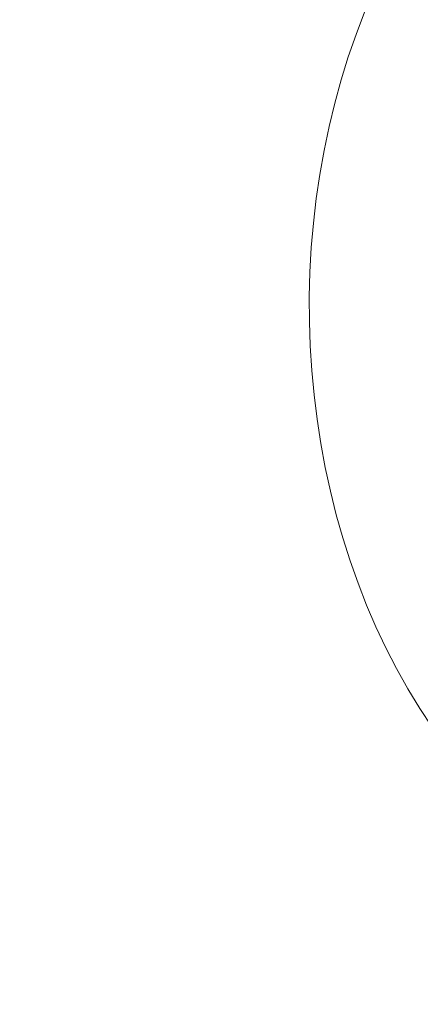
# Model space of a CAD drawing. Header units: metres. Extents: x -10.1 to 50.7, y -18 to 8.5.
# Tile 68 of 109: x 22.0435 to 22.1092, y 0.0456 to 0.207. Entities that reach past the tile are written whole.
import ezdxf

# ---------------------------------------------------------------- set-up
doc = ezdxf.new("R2010")
doc.units = ezdxf.units.M
doc.layers.add('A-WALL-PATT', color=111, linetype='Continuous', lineweight=35)
doc.layers.add('P-SANR-FIXT', color=6, linetype='Continuous', lineweight=18)

# ---------------------------------------------------------------- blocks, each defined once
blk = doc.blocks.new('ADA Shower Head with adjustable bar 2 - ADA Shower Head with adjustable bar 2-V18-Vista F')
at = {"layer": 'P-SANR-FIXT', "flags": 128}
blk.add_lwpolyline([(13.37528032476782, 0.2082147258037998), (13.37389118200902, 0.2045820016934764), (13.37261358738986, 0.2008846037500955), (13.37144893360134, 0.1971279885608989), (13.37039849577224, 0.1933176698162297), (13.36946342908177, 0.189459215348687), (13.36864476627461, 0.1855582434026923), (13.36794341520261, 0.181620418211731), (13.36736015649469, 0.1776514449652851), (13.36689564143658, 0.1736570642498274), (13.36655039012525, 0.1696430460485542), (13.36632478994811, 0.1656151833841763), (13.36621909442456, 0.1615792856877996), (13.36623342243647, 0.157541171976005), (13.36636775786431, 0.1535066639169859), (13.36662194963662, 0.149481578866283), (13.36699571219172, 0.145471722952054), (13.36748862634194, 0.1414828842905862), (13.36810014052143, 0.1375208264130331), (13.36882957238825, 0.1335912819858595), (13.3696761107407, 0.1296999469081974), (13.37063881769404, 0.1258524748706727), (13.37171663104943, 0.1220544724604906), (13.3729083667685, 0.1183114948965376), (13.3742127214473, 0.1146290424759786), (13.37562827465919, 0.1110125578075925), (13.37715349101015, 0.1074674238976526), (13.3787867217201, 0.1039989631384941), (13.38052620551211, 0.1006124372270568), (13.38237006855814, 0.0973130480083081), (13.38431632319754, 0.09410593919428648), (13.38636286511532, 0.0909961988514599)], dxfattribs=at)

msp = doc.modelspace()

# ---------------------------------------------------------------- hatches: boundary and pattern name
at = {"layer": 'A-WALL-PATT', "lineweight": 18}
h = msp.add_hatch(dxfattribs=at)
h.set_pattern_fill('FP_16', color=256, style=0, pattern_type=2)
h.set_pattern_definition([(0, (16.865, -0.3), (0, 0.3), []), (90, (16.865, -0.3), (-0.6, 3.673940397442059e-17), [])])
h.paths.add_polyline_path([(23.9987387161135, 0), (24.32320312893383, 0), (24.32320312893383, 1.8), (23.36320312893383, 1.8), (23.36335982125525, 0.7046820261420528), (23.40478809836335, 0.7010575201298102), (23.40728873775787, 0.707942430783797), (23.41750516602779, 0.7079224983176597), (23.42051702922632, 0.6996814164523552), (23.46776617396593, 0.6955299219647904), (23.47422191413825, 0.6918026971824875), (23.47678930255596, 0.6844733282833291), (23.47685468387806, 0.6594932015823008), (23.47683988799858, 0.4307508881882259), (23.47678577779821, 0.415683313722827), (23.47422191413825, 0.4086391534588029), (23.46772998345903, 0.4048910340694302), (23.46483881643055, 0.4043709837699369), (23.46473628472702, 0.389999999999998), (23.4474576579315, 0.389999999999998), (23.44745515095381, 0.3163820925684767), (23.38473720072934, 0.3163820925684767), (23.38473705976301, 0.389999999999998), (23.36737796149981, 0.389999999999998), (23.36737796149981, 0.3961113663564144), (23.36320312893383, 0.3956382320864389), (23.36320312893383, 0.1999999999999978), (23.34320312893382, 0.2002216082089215), (23.34320312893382, 1.8), (22.37945312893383, 1.8), (22.37960982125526, 0.7146820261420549), (22.42103809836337, 0.7110575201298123), (22.42353873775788, 0.7179424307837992), (22.4337551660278, 0.7179224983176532), (22.43676702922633, 0.7096814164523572), (22.48401617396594, 0.7055299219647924), (22.49057458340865, 0.7015379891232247), (22.49303577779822, 0.6947585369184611), (22.49310468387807, 0.669493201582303), (22.49308988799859, 0.440750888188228), (22.49303577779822, 0.425683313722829), (22.49047191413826, 0.418639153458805), (22.48397998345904, 0.4148910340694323), (22.48108881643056, 0.4143709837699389), (22.48098628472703, 0.4), (22.46370765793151, 0.4), (22.46370515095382, 0.3263820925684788), (22.40098720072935, 0.3263820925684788), (22.40098630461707, 0.4), (22.38362796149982, 0.4), (22.38362796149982, 0.4061113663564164), (22.37945312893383, 0.4056382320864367), (22.37945312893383, 0), (22.71530046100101, 0), (22.7368887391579, 0.197892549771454), (22.72331170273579, 0.2063749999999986), (22.70673923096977, 0.219358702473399), (22.69047279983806, 0.2356251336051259), (22.67628567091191, 0.2537336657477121), (22.6634586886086, 0.2754778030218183), (22.65445295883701, 0.2959719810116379), (22.64790550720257, 0.3174199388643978), (22.6439207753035, 0.3395214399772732), (22.64256409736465, 0.3619499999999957), (23.02356409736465, 0.3619499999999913), (23.02217513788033, 0.3389877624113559), (23.01777990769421, 0.3155625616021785), (23.01118469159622, 0.2943977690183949), (23.00174347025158, 0.2734202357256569), (22.98984252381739, 0.2537336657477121), (22.97565539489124, 0.2356251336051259), (22.95938896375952, 0.219358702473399), (22.94128043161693, 0.2051715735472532), (22.9292394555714, 0.1978925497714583), (22.95082770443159, 2.685530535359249e-07), (23.69321082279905, 2.685530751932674e-07), (23.71479907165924, 0.1978925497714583), (23.70122203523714, 0.2063749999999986), (23.68464956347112, 0.219358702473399), (23.6683831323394, 0.2356251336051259), (23.65419600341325, 0.2537336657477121), (23.64136902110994, 0.2754778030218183), (23.63236329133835, 0.2959719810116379), (23.62581583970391, 0.3174199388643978), (23.62183110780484, 0.3395214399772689), (23.62047442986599, 0.3619499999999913), (24.00147442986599, 0.3619499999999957), (24.00008547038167, 0.3389877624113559), (23.99569024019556, 0.3155625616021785), (23.98891587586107, 0.2939997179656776), (23.97965380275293, 0.2734202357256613), (23.96775285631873, 0.2537336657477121), (23.95356572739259, 0.2356251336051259), (23.93729929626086, 0.219358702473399), (23.91722852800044, 0.2039853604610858), (23.90714978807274, 0.1978925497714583), (23.92873806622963, 0)], flags=0)
h.paths.add_polyline_path([(25.13988134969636, 0), (25.3081531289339, 0), (25.3081531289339, 1.8), (24.34320312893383, 1.8), (24.34335982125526, 0.7046820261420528), (24.38478809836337, 0.7010575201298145), (24.38728873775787, 0.707942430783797), (24.3975051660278, 0.7079224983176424), (24.40051702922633, 0.6996814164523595), (24.44776617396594, 0.6955299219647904), (24.45422191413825, 0.6918026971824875), (24.45678930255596, 0.6844733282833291), (24.45685667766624, 0.6578046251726), (24.45683988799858, 0.4307508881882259), (24.45678577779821, 0.415683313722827), (24.45422191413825, 0.4086391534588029), (24.44704475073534, 0.4048310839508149), (24.44483881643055, 0.4043709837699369), (24.44473628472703, 0.389999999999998), (24.42745765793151, 0.389999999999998), (24.42745515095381, 0.3163820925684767), (24.36473720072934, 0.3163820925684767), (24.36473705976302, 0.389999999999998), (24.34737796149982, 0.389999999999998), (24.34737796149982, 0.3961113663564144), (24.34320312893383, 0.3956382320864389), (24.34320312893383, 0), (24.67321082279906, 2.685530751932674e-07), (24.69479907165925, 0.1978925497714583), (24.68275809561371, 0.2051715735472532), (24.66464956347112, 0.219358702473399), (24.6483831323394, 0.2356251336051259), (24.63419600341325, 0.2537336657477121), (24.62136902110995, 0.2754778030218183), (24.61236329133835, 0.2959719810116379), (24.60581583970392, 0.3174199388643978), (24.60183110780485, 0.3395214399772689), (24.600474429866, 0.3619499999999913), (24.98147442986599, 0.3619499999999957), (24.98008547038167, 0.3389877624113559), (24.97569024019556, 0.3155625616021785), (24.96891587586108, 0.293999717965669), (24.95965380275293, 0.2734202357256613), (24.94775285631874, 0.2537336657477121), (24.93356572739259, 0.2356251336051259), (24.91729929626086, 0.219358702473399), (24.89919076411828, 0.2051715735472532), (24.88714978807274, 0.1978925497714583), (24.90873806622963, 0), (24.97686097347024, 0)], flags=0)
h.paths.add_polyline_path([(21.9536140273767, 0.0317506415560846), (21.95361409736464, 0.03174999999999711), (21.9526391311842, 0.04712128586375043)], flags=0)
h.paths.add_polyline_path([(21.38937045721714, 0), (21.721550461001, 0), (21.74313873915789, 0.1978925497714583), (21.72956170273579, 0.2063749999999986), (21.71298923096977, 0.219358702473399), (21.69672279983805, 0.2356251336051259), (21.6825356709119, 0.2537336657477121), (21.66970868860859, 0.2754778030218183), (21.660702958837, 0.2959719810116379), (21.65394182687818, 0.3185859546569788), (21.65017077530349, 0.3395214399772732), (21.64881409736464, 0.3619499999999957), (22.02981409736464, 0.3619499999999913), (22.02842513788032, 0.3389877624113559), (22.02402990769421, 0.3155625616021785), (22.01743469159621, 0.2943977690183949), (22.00799347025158, 0.2734202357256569), (21.9955476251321, 0.2530381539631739), (21.98190539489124, 0.2356251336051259), (21.96563896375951, 0.219358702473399), (21.94753043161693, 0.2051715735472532), (21.93548945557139, 0.1978925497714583), (21.95707770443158, 2.685530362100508e-07), (22.35945312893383, 0), (22.35945312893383, 1.8), (21.38937045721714, 1.8), (21.38937045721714, 0.05999217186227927)], flags=0)
h.paths.add_polyline_path([(26.27937045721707, 0), (26.27937045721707, 1.8), (25.3281531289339, 1.8), (25.32829078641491, 0.7046836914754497), (25.36973809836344, 0.7010575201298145), (25.37223873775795, 0.707942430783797), (25.38245516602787, 0.7079224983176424), (25.3854670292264, 0.6996814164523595), (25.43271617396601, 0.6955299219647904), (25.43917191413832, 0.6918026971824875), (25.44173930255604, 0.6844733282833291), (25.44180667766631, 0.6578046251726), (25.44178988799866, 0.4307508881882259), (25.44173577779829, 0.415683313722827), (25.43917191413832, 0.4086391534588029), (25.43267998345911, 0.4048910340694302), (25.42978881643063, 0.4043709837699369), (25.4296862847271, 0.389999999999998), (25.41240765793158, 0.389999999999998), (25.41240515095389, 0.3163820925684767), (25.34968720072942, 0.3163820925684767), (25.34968705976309, 0.389999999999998), (25.33232796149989, 0.389999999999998), (25.33232796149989, 0.3961113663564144), (25.3281531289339, 0.3956382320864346), (25.3281531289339, 0), (25.65816082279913, 2.685530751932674e-07), (25.67974907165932, 0.1978925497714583), (25.66770809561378, 0.2051715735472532), (25.64876264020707, 0.2201956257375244), (25.63333313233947, 0.2356251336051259), (25.61914600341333, 0.2537336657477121), (25.60631902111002, 0.2754778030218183), (25.59731329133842, 0.2959719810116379), (25.59055215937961, 0.3185859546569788), (25.58678110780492, 0.3395214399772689), (25.58542442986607, 0.3619499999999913), (25.96642442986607, 0.3619499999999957), (25.96503547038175, 0.3389877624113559), (25.96064024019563, 0.3155625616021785), (25.95386587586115, 0.2939997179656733), (25.944603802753, 0.2734202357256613), (25.93270285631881, 0.2537336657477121), (25.91851572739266, 0.2356251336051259), (25.90224929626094, 0.219358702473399), (25.88414076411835, 0.2051715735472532), (25.87209978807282, 0.1978925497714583), (25.8936880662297, 0), (26.27841966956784, 0)], flags=0)
h.paths.add_polyline_path([(23.19073862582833, 0.04993407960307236), (23.18620536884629, 0.05011800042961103), (23.17434163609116, 0.05112322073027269), (23.16417034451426, 0.05327328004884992), (23.14637230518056, 0.06146131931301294), (23.1417157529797, 0.0643843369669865), (23.13110384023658, 0.07251268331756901), (23.11760554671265, 0.08743894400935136), (23.11026719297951, 0.09894788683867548), (23.10353105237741, 0.1127949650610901), (23.10018815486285, 0.1228207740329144), (23.09692148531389, 0.1377650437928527), (23.09521283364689, 0.1525704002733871), (23.09537891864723, 0.1600421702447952), (23.09663548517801, 0.1824172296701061), (23.09979665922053, 0.1964848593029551), (23.104342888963, 0.2094049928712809), (23.11201644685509, 0.2243277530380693), (23.11944607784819, 0.2350408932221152), (23.13180782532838, 0.2474698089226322), (23.14241223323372, 0.2629468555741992), (23.14487854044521, 0.2679446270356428), (23.14808419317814, 0.2749214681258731), (23.15233196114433, 0.2866363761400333), (23.15617547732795, 0.3015095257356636), (23.15847610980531, 0.3142065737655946), (23.15938513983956, 0.3324965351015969), (23.15938513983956, 0.5074965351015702), (23.15719833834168, 0.5074965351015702), (23.15728862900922, 0.5538922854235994), (23.15719833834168, 0.5571258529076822), (23.15719833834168, 0.6224762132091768), (23.14963934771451, 0.6230690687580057), (23.14131720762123, 0.6242782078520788), (23.13493140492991, 0.6258539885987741), (23.13073990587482, 0.6279439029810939), (23.12954792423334, 0.6296582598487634), (23.12958168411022, 0.642389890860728), (23.13007760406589, 0.645197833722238), (23.13407050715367, 0.6508326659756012), (23.14881996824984, 0.6687132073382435), (23.15350101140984, 0.6708855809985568), (23.15706343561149, 0.6716104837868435), (23.16325928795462, 0.6723649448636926), (23.17362613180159, 0.6724567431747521), (23.18015091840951, 0.6719458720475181), (23.18449086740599, 0.6712288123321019), (23.18801595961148, 0.6701305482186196), (23.19129311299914, 0.668099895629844), (23.1968783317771, 0.6613138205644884), (23.20901542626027, 0.6461615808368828), (23.2098867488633, 0.642386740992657), (23.21009708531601, 0.6409411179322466), (23.20991361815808, 0.6296582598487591), (23.20854442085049, 0.6276890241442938), (23.2045301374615, 0.6258539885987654), (23.19814433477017, 0.6242782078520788), (23.18982219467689, 0.6230690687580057), (23.18219833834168, 0.6223089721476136), (23.18194227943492, 0.5479560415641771), (23.18187719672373, 0.5417229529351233), (23.18219833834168, 0.5074965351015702), (23.17935773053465, 0.5074965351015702), (23.1791490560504, 0.3292026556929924), (23.17789948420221, 0.3109486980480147), (23.17487047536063, 0.2933892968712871), (23.1705098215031, 0.2779435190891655), (23.16284732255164, 0.2604335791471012), (23.15645957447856, 0.2484662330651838), (23.14824193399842, 0.2362366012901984), (23.13287332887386, 0.2197593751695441), (23.12677849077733, 0.2100133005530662), (23.12222694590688, 0.2004214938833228), (23.11647823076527, 0.1809745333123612), (23.11489625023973, 0.1664500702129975), (23.11489625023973, 0.1528983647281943), (23.11796406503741, 0.1331459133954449), (23.12163945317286, 0.121199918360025), (23.12698119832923, 0.1092277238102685), (23.13496998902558, 0.09764539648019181), (23.14341797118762, 0.08825729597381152), (23.15589646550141, 0.07851515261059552), (23.1711499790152, 0.0718413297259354), (23.18921261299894, 0.06994222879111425), (23.19390883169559, 0.07137676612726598), (23.19812404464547, 0.07551516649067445), (23.20149911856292, 0.08109427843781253), (23.20283021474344, 0.08386294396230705), (23.20396135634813, 0.09426315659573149), (23.20401438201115, 0.1129854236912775), (23.20409198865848, 0.1266933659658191), (23.20396012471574, 0.1460356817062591), (23.19632656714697, 0.149925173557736), (23.1896896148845, 0.1565621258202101), (23.18542842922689, 0.1649251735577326), (23.18396012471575, 0.1741956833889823), (23.18542842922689, 0.183466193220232), (23.1896896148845, 0.1918292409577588), (23.19632656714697, 0.1984661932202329), (23.2046896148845, 0.2027273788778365), (23.21396012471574, 0.2041956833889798), (23.22323063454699, 0.2027273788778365), (23.23159368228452, 0.1984661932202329), (23.23823063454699, 0.1918292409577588), (23.2424918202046, 0.183466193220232), (23.24396012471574, 0.1741956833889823), (23.2424918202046, 0.1649251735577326), (23.23823063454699, 0.1565621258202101), (23.23159368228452, 0.149925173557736), (23.22391066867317, 0.1460104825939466), (23.22394642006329, 0.09797309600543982), (23.22374160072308, 0.09238955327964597), (23.22266927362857, 0.08340616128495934), (23.22045477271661, 0.07568553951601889), (23.21519210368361, 0.06510243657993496), (23.209987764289, 0.05895107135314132), (23.20401438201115, 0.05456887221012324), (23.19804164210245, 0.05175435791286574), (23.19074037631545, 0.04993451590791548)], flags=0)
h.paths.add_polyline_path([(24.1544886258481, 0.04993407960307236), (24.14995536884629, 0.05011800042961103), (24.13809163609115, 0.05112322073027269), (24.12792034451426, 0.05327328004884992), (24.11012230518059, 0.06146131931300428), (24.1054657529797, 0.0643843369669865), (24.09485384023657, 0.07251268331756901), (24.08135554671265, 0.08743894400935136), (24.07401719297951, 0.09894788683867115), (24.06728105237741, 0.1127949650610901), (24.06345884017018, 0.1249774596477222), (24.06052518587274, 0.1390327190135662), (24.05896283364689, 0.1525704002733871), (24.05912891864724, 0.1600421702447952), (24.060385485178, 0.1824172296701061), (24.06354665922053, 0.1964848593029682), (24.068092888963, 0.2094049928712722), (24.07576644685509, 0.2243277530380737), (24.08319607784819, 0.2350408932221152), (24.09555782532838, 0.2474698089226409), (24.10616223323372, 0.2629468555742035), (24.10862854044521, 0.2679446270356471), (24.11249275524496, 0.2766164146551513), (24.11608196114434, 0.2866363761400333), (24.11992547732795, 0.3015095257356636), (24.1222261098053, 0.3142065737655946), (24.12313513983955, 0.3324965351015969), (24.12313513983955, 0.5074965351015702), (24.12094833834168, 0.5074965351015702), (24.12103862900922, 0.5538922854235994), (24.12094833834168, 0.5571258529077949), (24.12094833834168, 0.6224762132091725), (24.11137969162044, 0.6233610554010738), (24.10506720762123, 0.6242782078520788), (24.09868140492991, 0.6258539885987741), (24.09448990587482, 0.6279439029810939), (24.09329792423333, 0.6296582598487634), (24.09333168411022, 0.6423898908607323), (24.09382760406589, 0.645197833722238), (24.09782050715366, 0.6508326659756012), (24.11256996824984, 0.6687132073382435), (24.11725101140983, 0.6708855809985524), (24.12100399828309, 0.6716389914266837), (24.12629969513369, 0.6723387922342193), (24.1373761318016, 0.6724567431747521), (24.14390091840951, 0.6719458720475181), (24.14824086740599, 0.6712288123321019), (24.15176595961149, 0.6701305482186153), (24.15504311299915, 0.668099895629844), (24.1606283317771, 0.6613138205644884), (24.17276542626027, 0.6461615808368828), (24.17363674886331, 0.642386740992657), (24.17384708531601, 0.6409411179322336), (24.17366361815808, 0.6296582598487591), (24.17229442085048, 0.6276890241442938), (24.1682801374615, 0.6258539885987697), (24.16175909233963, 0.6242585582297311), (24.15357219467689, 0.6230690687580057), (24.14594833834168, 0.6223089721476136), (24.14569227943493, 0.5479560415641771), (24.14562719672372, 0.5417229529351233), (24.14594833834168, 0.5074965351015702), (24.14310773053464, 0.5074965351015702), (24.1428990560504, 0.3292026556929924), (24.14164948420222, 0.3109486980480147), (24.13862047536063, 0.2933892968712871), (24.13425982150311, 0.2779435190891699), (24.12659732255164, 0.2604335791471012), (24.12020957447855, 0.2484662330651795), (24.11199193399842, 0.2362366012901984), (24.09662332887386, 0.2197593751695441), (24.09052849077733, 0.2100133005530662), (24.08597694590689, 0.2004214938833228), (24.08022823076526, 0.1809745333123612), (24.07864625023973, 0.1664500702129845), (24.07864625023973, 0.1528983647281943), (24.0817140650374, 0.1331459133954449), (24.08538945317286, 0.1211999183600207), (24.09073119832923, 0.1092277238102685), (24.09871998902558, 0.09764539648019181), (24.10716797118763, 0.08825729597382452), (24.11964646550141, 0.07851515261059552), (24.1348999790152, 0.0718413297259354), (24.15296261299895, 0.06994222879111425), (24.1576588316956, 0.07137676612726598), (24.16187404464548, 0.07551516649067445), (24.16524911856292, 0.08109427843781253), (24.16658021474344, 0.08386294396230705), (24.16771135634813, 0.09426315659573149), (24.16778120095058, 0.1115949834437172), (24.16784198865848, 0.1266933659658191), (24.16771012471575, 0.1460356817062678), (24.16007656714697, 0.149925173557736), (24.1534396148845, 0.1565621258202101), (24.14917842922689, 0.1649251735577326), (24.14771012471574, 0.1741956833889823), (24.14917842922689, 0.183466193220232), (24.1534396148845, 0.1918292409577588), (24.16007656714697, 0.1984661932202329), (24.1684396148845, 0.2027273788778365), (24.17771012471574, 0.2041956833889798), (24.18698063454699, 0.2027273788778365), (24.19534368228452, 0.1984661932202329), (24.20198063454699, 0.1918292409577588), (24.2062418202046, 0.1834661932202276), (24.20771012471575, 0.1741956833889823), (24.2062418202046, 0.1649251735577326), (24.20198063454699, 0.1565621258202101), (24.19534368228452, 0.149925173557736), (24.18766066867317, 0.1460104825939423), (24.18769642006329, 0.09797309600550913), (24.18749160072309, 0.09238955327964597), (24.18641927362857, 0.08340616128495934), (24.18420477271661, 0.07568553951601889), (24.17879336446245, 0.06492663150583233), (24.17373776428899, 0.05895107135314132), (24.16786313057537, 0.05461540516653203), (24.16175909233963, 0.05174624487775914), (24.15449037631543, 0.04993451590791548)], flags=0)
h.paths.add_polyline_path([(26.1180036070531, 0.04993407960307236), (26.11490536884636, 0.0501180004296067), (26.10304163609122, 0.05112322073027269), (26.09287034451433, 0.05327328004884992), (26.07507230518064, 0.06146131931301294), (26.07041575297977, 0.0643843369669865), (26.05980384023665, 0.07251268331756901), (26.04630554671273, 0.08743894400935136), (26.03896719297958, 0.09894788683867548), (26.03223105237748, 0.1127949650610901), (26.02840884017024, 0.1249774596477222), (26.02547518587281, 0.1390327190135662), (26.02391283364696, 0.1525704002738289), (26.02407891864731, 0.1600421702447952), (26.02533548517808, 0.1824172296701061), (26.0284966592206, 0.1964848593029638), (26.03304288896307, 0.2094049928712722), (26.04071644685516, 0.2243277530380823), (26.04814607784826, 0.2350408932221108), (26.06050782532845, 0.2474698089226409), (26.07111223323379, 0.2629468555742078), (26.07357854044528, 0.2679446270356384), (26.07744275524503, 0.2766164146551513), (26.0810319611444, 0.2866363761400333), (26.08487547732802, 0.3015095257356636), (26.08717610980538, 0.3142065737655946), (26.08808513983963, 0.3324965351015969), (26.08808513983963, 0.5074965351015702), (26.08589833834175, 0.5074965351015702), (26.08598862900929, 0.5538922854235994), (26.08589833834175, 0.5571258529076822), (26.08589833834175, 0.6224762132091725), (26.07632969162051, 0.6233610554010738), (26.07001720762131, 0.6242782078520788), (26.06363140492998, 0.6258539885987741), (26.05943990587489, 0.6279439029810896), (26.05824792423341, 0.6296582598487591), (26.05828168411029, 0.6423898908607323), (26.05877760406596, 0.645197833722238), (26.06277050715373, 0.6508326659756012), (26.07751996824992, 0.6687132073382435), (26.08220101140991, 0.6708855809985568), (26.08576343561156, 0.6716104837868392), (26.09159903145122, 0.6723516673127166), (26.10232613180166, 0.6724567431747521), (26.10885091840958, 0.6719458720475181), (26.11319086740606, 0.6712288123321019), (26.11671595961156, 0.6701305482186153), (26.11999311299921, 0.668099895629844), (26.12557833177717, 0.6613138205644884), (26.13771542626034, 0.6461615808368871), (26.13858674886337, 0.6423867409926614), (26.13879708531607, 0.6409411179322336), (26.13861361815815, 0.6296582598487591), (26.13724442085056, 0.6276890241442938), (26.13323013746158, 0.6258539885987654), (26.12684433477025, 0.6242782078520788), (26.1180036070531, 0.6230283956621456), (26.11089833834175, 0.6223089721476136), (26.11064227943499, 0.5479560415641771), (26.1105771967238, 0.5417229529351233), (26.11089833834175, 0.5074965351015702), (26.10805773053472, 0.5074965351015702), (26.10784905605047, 0.3292026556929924), (26.10659948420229, 0.3109486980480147), (26.1035704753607, 0.2933892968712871), (26.09920982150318, 0.2779435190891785), (26.09154732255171, 0.2604335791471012), (26.08515957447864, 0.2484662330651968), (26.07694193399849, 0.2362366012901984), (26.06157332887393, 0.2197593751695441), (26.0554784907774, 0.2100133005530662), (26.05092694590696, 0.2004214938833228), (26.04517823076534, 0.1809745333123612), (26.0435962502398, 0.1664500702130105), (26.0435962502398, 0.1528983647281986), (26.04666406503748, 0.1331459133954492), (26.05033945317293, 0.121199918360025), (26.0556811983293, 0.1092277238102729), (26.06366998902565, 0.09764539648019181), (26.0721179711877, 0.08825729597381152), (26.08459646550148, 0.07851515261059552), (26.09984997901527, 0.0718413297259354), (26.1180036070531, 0.06996578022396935), (26.12260883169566, 0.07137676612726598), (26.12682404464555, 0.07551516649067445), (26.13019911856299, 0.08109427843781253), (26.13153021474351, 0.08386294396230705), (26.1326613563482, 0.09426315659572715), (26.13273120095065, 0.1115949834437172), (26.13279198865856, 0.1266933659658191), (26.13266012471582, 0.1460356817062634), (26.12502656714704, 0.149925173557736), (26.1180036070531, 0.1573197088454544), (26.11412842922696, 0.1649251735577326), (26.11266012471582, 0.1741956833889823), (26.11412842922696, 0.183466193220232), (26.11838961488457, 0.1918292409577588), (26.12502656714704, 0.1984661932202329), (26.13338961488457, 0.2027273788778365), (26.14266012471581, 0.2041956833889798), (26.15193063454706, 0.2027273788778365), (26.16029368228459, 0.1984661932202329), (26.16693063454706, 0.1918292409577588), (26.17119182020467, 0.183466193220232), (26.17266012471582, 0.1741956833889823), (26.17119182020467, 0.1649251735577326), (26.16693063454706, 0.1565621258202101), (26.16029368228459, 0.149925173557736), (26.15261066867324, 0.1460104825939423), (26.15264642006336, 0.09797309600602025), (26.15244160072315, 0.0923895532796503), (26.15136927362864, 0.08340616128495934), (26.14915477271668, 0.07568553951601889), (26.14374336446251, 0.06492663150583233), (26.13868776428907, 0.05895107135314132), (26.13281313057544, 0.05461540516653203), (26.12674164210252, 0.05175435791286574), (26.12035066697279, 0.04993451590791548)], flags=0)
h.paths.add_polyline_path([(22.18513703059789, 0.04993407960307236), (22.18245536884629, 0.0501180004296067), (22.17059163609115, 0.05112322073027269), (22.16042034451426, 0.05327328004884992), (22.14262230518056, 0.06146131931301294), (22.1379657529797, 0.0643843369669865), (22.12735384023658, 0.07251268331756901), (22.11385554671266, 0.08743894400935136), (22.10651719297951, 0.09894788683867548), (22.09978105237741, 0.1127949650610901), (22.09595884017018, 0.1249774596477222), (22.09302518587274, 0.1390327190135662), (22.09146283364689, 0.1525704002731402), (22.09162891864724, 0.1600421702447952), (22.09288548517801, 0.1824172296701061), (22.09604665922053, 0.1964848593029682), (22.100592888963, 0.2094049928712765), (22.1082664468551, 0.2243277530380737), (22.11569607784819, 0.2350408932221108), (22.12805782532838, 0.2474698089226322), (22.13866223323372, 0.2629468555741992), (22.14112854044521, 0.2679446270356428), (22.14433419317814, 0.2749214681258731), (22.14858196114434, 0.2866363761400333), (22.15242547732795, 0.3015095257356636), (22.15472610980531, 0.3142065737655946), (22.15563513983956, 0.3324965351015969), (22.15563513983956, 0.5074965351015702), (22.15344833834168, 0.5074965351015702), (22.15353862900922, 0.5538922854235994), (22.15344833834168, 0.5571258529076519), (22.15344833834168, 0.6224762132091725), (22.14387969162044, 0.6233610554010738), (22.13756720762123, 0.6242782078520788), (22.13118140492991, 0.6258539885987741), (22.12698990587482, 0.6279439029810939), (22.12579792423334, 0.6296582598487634), (22.12583168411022, 0.6423898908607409), (22.12632760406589, 0.645197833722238), (22.13032050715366, 0.6508326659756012), (22.14506996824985, 0.6687132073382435), (22.14975101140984, 0.6708855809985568), (22.15331343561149, 0.6716104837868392), (22.15914903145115, 0.6723516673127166), (22.16987613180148, 0.6724567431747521), (22.17640091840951, 0.6719458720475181), (22.180740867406, 0.6712288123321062), (22.18426595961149, 0.6701305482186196), (22.18754311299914, 0.668099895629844), (22.19312833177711, 0.6613138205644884), (22.20526542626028, 0.6461615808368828), (22.20616361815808, 0.6422020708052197), (22.20634708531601, 0.6409411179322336), (22.20616361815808, 0.6296582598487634), (22.20479442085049, 0.6276890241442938), (22.20078013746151, 0.6258539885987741), (22.19439433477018, 0.6242782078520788), (22.18513703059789, 0.622995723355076), (22.17844833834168, 0.6223089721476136), (22.17825796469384, 0.550308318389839), (22.17812719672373, 0.5417229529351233), (22.17844833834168, 0.5074965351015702), (22.17560773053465, 0.5074965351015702), (22.1753990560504, 0.3292026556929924), (22.17414948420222, 0.3109486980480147), (22.17112047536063, 0.2933892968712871), (22.1667598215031, 0.2779435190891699), (22.15909732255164, 0.2604335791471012), (22.15270957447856, 0.2484662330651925), (22.14449193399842, 0.2362366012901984), (22.12912332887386, 0.2197593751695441), (22.12302849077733, 0.2100133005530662), (22.11847694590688, 0.2004214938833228), (22.11272823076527, 0.1809745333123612), (22.11114625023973, 0.1664500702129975), (22.11114625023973, 0.15289836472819), (22.11421406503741, 0.1331459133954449), (22.11788945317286, 0.121199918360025), (22.12323119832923, 0.1092277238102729), (22.13121998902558, 0.09764539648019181), (22.13966797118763, 0.08825729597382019), (22.15214646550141, 0.07851515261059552), (22.16739997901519, 0.0718413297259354), (22.18546261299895, 0.06994222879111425), (22.1901588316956, 0.07137676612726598), (22.19437404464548, 0.07551516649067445), (22.19774911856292, 0.08109427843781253), (22.19908021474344, 0.08386294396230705), (22.20021135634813, 0.09426315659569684), (22.20028120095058, 0.1115949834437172), (22.20034198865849, 0.1266933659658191), (22.20021012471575, 0.1460356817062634), (22.19257656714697, 0.149925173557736), (22.1859396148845, 0.1565621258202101), (22.18167842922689, 0.1649251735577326), (22.18021012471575, 0.1741956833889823), (22.18167842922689, 0.183466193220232), (22.1859396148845, 0.1918292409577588), (22.19257656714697, 0.1984661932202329), (22.20093961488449, 0.2027273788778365), (22.21021012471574, 0.2041956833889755), (22.21948063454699, 0.2027273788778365), (22.22784368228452, 0.1984661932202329), (22.23448063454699, 0.1918292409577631), (22.2387418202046, 0.183466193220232), (22.24021012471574, 0.1741956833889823), (22.2387418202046, 0.1649251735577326), (22.23448063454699, 0.1565621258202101), (22.22784368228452, 0.149925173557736), (22.22016066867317, 0.1460104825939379), (22.22019642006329, 0.09797309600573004), (22.21999160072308, 0.0923895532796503), (22.21891927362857, 0.08340616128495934), (22.21670477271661, 0.07568553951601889), (22.21144210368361, 0.06510243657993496), (22.20551457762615, 0.05838470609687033), (22.20036313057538, 0.05461540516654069), (22.19429164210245, 0.05175435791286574), (22.18790066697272, 0.04993451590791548), (22.18535773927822, 0.04993407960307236)], flags=0)
h.paths.add_polyline_path([(25.13448862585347, 0.04993407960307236), (25.12995536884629, 0.05011800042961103), (25.11809163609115, 0.05112322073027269), (25.10792034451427, 0.05327328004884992), (25.0901223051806, 0.06146131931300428), (25.0854657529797, 0.0643843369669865), (25.07485384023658, 0.07251268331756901), (25.06135554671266, 0.08743894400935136), (25.05401719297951, 0.09894788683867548), (25.04728105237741, 0.1127949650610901), (25.04345884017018, 0.1249774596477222), (25.04052518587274, 0.1390327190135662), (25.0389628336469, 0.1525704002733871), (25.03912891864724, 0.1600421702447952), (25.04038548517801, 0.1824172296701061), (25.04354665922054, 0.1964848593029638), (25.048092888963, 0.2094049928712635), (25.0557664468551, 0.2243277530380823), (25.06319607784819, 0.2350408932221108), (25.07555782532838, 0.2474698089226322), (25.08616223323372, 0.2629468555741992), (25.08862854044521, 0.2679446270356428), (25.09249275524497, 0.2766164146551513), (25.09608196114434, 0.2866363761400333), (25.09992547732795, 0.3015095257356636), (25.10222610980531, 0.3142065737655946), (25.10313513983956, 0.3324965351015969), (25.10313513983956, 0.5074965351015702), (25.10094833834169, 0.5074965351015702), (25.10103862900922, 0.5538922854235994), (25.10094833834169, 0.5571258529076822), (25.10094833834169, 0.6224762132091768), (25.09137969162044, 0.6233610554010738), (25.08506720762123, 0.6242782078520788), (25.07868140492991, 0.6258539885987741), (25.07448990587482, 0.6279439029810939), (25.07329792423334, 0.6296582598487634), (25.07333168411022, 0.642389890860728), (25.0738276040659, 0.645197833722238), (25.07782050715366, 0.6508326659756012), (25.09256996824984, 0.6687132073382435), (25.09725101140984, 0.6708855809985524), (25.10081343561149, 0.6716104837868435), (25.10664903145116, 0.6723516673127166), (25.11737613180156, 0.6724567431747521), (25.12390091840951, 0.6719458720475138), (25.128240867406, 0.6712288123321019), (25.13176595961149, 0.6701305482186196), (25.13504311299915, 0.668099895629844), (25.1406283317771, 0.6613138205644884), (25.15276542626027, 0.6461615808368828), (25.15363674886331, 0.642386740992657), (25.15384708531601, 0.6409411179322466), (25.15366361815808, 0.6296582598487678), (25.15229442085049, 0.6276890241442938), (25.14828013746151, 0.6258539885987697), (25.13988134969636, 0.6239857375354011), (25.1335721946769, 0.6230690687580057), (25.12594833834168, 0.6223089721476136), (25.12569227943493, 0.5479560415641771), (25.12562719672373, 0.5417229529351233), (25.12594833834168, 0.5074965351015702), (25.12310773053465, 0.5074965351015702), (25.1228990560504, 0.3292026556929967), (25.12164948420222, 0.3109486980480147), (25.11862047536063, 0.2933892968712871), (25.1142598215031, 0.2779435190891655), (25.10659732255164, 0.2604335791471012), (25.09912625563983, 0.2468540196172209), (25.09199193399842, 0.2362366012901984), (25.07662332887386, 0.2197593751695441), (25.07052849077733, 0.2100133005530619), (25.06597694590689, 0.2004214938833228), (25.06022823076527, 0.1809745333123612), (25.05864625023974, 0.1664500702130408), (25.05864625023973, 0.1528983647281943), (25.06171406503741, 0.1331459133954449), (25.06538945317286, 0.121199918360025), (25.07073119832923, 0.1092277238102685), (25.07874870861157, 0.09761348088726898), (25.08716797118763, 0.08825729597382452), (25.09964646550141, 0.07851515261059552), (25.1148999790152, 0.0718413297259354), (25.13296261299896, 0.06994222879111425), (25.1376588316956, 0.07137676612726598), (25.14187404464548, 0.07551516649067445), (25.14524911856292, 0.08109427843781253), (25.14658021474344, 0.08386294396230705), (25.14771135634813, 0.09426315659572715), (25.14778120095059, 0.1115949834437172), (25.14784198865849, 0.1266933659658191), (25.14771012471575, 0.1460356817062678), (25.13988134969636, 0.1501203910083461), (25.1334396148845, 0.1565621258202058), (25.12917842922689, 0.1649251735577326), (25.12771012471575, 0.1741956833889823), (25.12917842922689, 0.183466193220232), (25.1334396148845, 0.1918292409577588), (25.14007656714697, 0.1984661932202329), (25.1484396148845, 0.2027273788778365), (25.15771012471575, 0.2041956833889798), (25.166980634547, 0.2027273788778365), (25.17534368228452, 0.1984661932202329), (25.18198063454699, 0.1918292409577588), (25.1862418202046, 0.183466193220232), (25.18771012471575, 0.1741956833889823), (25.1862418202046, 0.1649251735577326), (25.181980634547, 0.1565621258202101), (25.17534368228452, 0.149925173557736), (25.16766066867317, 0.1460104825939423), (25.16769642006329, 0.09797309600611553), (25.16749160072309, 0.09238955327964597), (25.16641927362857, 0.08340616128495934), (25.16420477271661, 0.07568553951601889), (25.15879336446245, 0.06492663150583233), (25.153737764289, 0.05895107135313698), (25.14786313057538, 0.05461540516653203), (25.14179164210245, 0.05175435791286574), (25.13449037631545, 0.04993451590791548)], flags=0)
h.paths.add_polyline_path([(21.53995079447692, 0.06692977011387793), (21.51924527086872, 0.06965570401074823), (21.49995079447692, 0.07764773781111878), (21.48338225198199, 0.09036122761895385), (21.47066876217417, 0.1069297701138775), (21.46267672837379, 0.1262242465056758), (21.45995079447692, 0.1469297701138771), (21.53995079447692, 0.1469297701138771), (21.53995079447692, 0.06965570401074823)], flags=0)
h.paths.add_polyline_path([(21.66991396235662, 0.111929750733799), (21.66991396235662, 0.1807852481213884), (21.71902684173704, 0.1463960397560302), (21.71645344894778, 0.1445900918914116)], flags=0)
h.paths.add_polyline_path([(21.55343307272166, 0.1469297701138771), (21.53995079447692, 0.1469297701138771), (21.53995079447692, 0.2269297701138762), (21.56065631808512, 0.2242038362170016), (21.57995079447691, 0.216211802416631), (21.59651933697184, 0.203498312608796), (21.60923282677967, 0.1869297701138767), (21.61722486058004, 0.1676352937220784), (21.61995079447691, 0.1469297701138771), (21.57995079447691, 0.1469297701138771)], flags=0)
h.paths.add_polyline_path([(21.57495079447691, 0.2969297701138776), (21.50495079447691, 0.2969297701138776), (21.53995079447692, 0.3469149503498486), (21.56646356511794, 0.30905078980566)], flags=0)
h.paths.add_polyline_path([(21.47995515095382, 0.3263820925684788), (21.41723720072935, 0.3263820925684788), (21.41723705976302, 0.4), (21.39987796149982, 0.4), (21.39987796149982, 0.4061113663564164), (21.39582135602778, 0.4057564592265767), (21.39228582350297, 0.4022209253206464), (21.39220922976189, 0.4285034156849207), (21.39217737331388, 0.6594322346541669), (21.39232196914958, 0.718184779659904), (21.39584078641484, 0.7146836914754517), (21.43728809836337, 0.7110575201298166), (21.43978873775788, 0.7179424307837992), (21.45000516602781, 0.7179224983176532), (21.45301702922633, 0.7096814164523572), (21.50026617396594, 0.7055299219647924), (21.50682458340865, 0.7015379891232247), (21.50928577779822, 0.6947585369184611), (21.5093571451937, 0.6674086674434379), (21.50933988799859, 0.440750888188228), (21.50928577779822, 0.425683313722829), (21.50672191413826, 0.418639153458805), (21.50022998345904, 0.4148910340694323), (21.49733881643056, 0.4143709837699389), (21.49723628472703, 0.4), (21.47995765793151, 0.4), (21.47995597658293, 0.3263820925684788)], flags=0)
h.paths.add_polyline_path([(25.41240583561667, 0.3615322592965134), (25.41240769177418, 0.3615324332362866), (25.46592210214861, 0.3615324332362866)], flags=0)
h.paths.add_polyline_path([(24.85459569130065, 0.3682999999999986), (24.600474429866, 0.3682999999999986), (24.600474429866, 0.3746499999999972), (24.59316726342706, 0.3746499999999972), (24.58953759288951, 0.3751492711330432), (24.5820683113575, 0.3773094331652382), (24.57347337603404, 0.3841772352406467), (24.56863274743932, 0.3934759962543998), (24.55948806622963, 0.43815), (24.54967442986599, 0.6540499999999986), (24.54279585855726, 0.6542830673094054), (24.54134679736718, 0.6545877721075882), (24.53922252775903, 0.6561100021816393), (24.53789123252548, 0.658358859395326), (24.5375784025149, 0.6609534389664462), (24.54040458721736, 0.6932568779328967), (24.54244556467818, 0.6991287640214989), (24.54753035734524, 0.7034551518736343), (24.55421392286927, 0.7048500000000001), (25.03020049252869, 0.7046366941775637), (25.03514005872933, 0.7031269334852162), (25.03950329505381, 0.6991287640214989), (25.04154427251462, 0.6932568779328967), (25.04437045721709, 0.6609534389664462), (25.04392475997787, 0.6581344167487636), (25.04272633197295, 0.6561100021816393), (25.04041381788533, 0.6545481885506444), (25.03695725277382, 0.6540499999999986), (25.032274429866, 0.6540499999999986), (25.02246079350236, 0.43815), (25.01331611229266, 0.3934759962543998), (25.00823912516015, 0.3837231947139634), (24.99906578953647, 0.3769413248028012), (24.98710436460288, 0.3746499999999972), (24.98147442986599, 0.3746499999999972), (24.98147442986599, 0.3682999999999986), (24.85922728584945, 0.3682999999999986)], flags=0)
h.paths.add_polyline_path([(25.96064024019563, 0.3682999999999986), (25.58542442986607, 0.3682999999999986), (25.58542442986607, 0.3746499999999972), (25.57811726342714, 0.3746499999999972), (25.57448759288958, 0.3751492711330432), (25.56701831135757, 0.3773094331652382), (25.55842337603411, 0.3841772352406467), (25.5535827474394, 0.3934759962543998), (25.5444380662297, 0.43815), (25.53462442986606, 0.6540499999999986), (25.52774585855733, 0.6542830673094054), (25.52629679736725, 0.6545877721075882), (25.52417252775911, 0.6561100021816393), (25.52284123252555, 0.6583588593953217), (25.52252840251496, 0.6609534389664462), (25.52535458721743, 0.6932568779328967), (25.52739556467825, 0.6991287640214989), (25.5319788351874, 0.7033285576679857), (25.53916392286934, 0.7048500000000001), (26.01515049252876, 0.7046366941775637), (26.02009005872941, 0.7031269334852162), (26.02445329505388, 0.6991287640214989), (26.0264942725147, 0.6932568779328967), (26.02932045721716, 0.6609534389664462), (26.02887475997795, 0.6581344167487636), (26.02767633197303, 0.6561100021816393), (26.0253638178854, 0.6545481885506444), (26.02190725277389, 0.6540499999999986), (26.01722442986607, 0.6540499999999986), (26.00741079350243, 0.43815), (25.99826611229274, 0.3934759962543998), (25.99318912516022, 0.3837231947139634), (25.98401578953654, 0.3769413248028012), (25.97205436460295, 0.3746499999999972), (25.96642442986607, 0.3746499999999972), (25.96642442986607, 0.3682999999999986), (25.96199691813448, 0.3682999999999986)], flags=0)
h.paths.add_polyline_path([(23.02061645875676, 0.3682999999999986), (22.64256409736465, 0.3682999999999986), (22.64256409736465, 0.3746499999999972), (22.63525693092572, 0.3746499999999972), (22.62412949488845, 0.3773094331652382), (22.6195463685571, 0.3808480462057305), (22.61550514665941, 0.3842884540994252), (22.61072241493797, 0.3934759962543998), (22.60157773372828, 0.43815), (22.59176409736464, 0.6540499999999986), (22.58488552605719, 0.6542830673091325), (22.58343646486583, 0.6545877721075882), (22.58131219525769, 0.6561100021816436), (22.57998090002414, 0.658358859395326), (22.57966807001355, 0.6609534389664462), (22.58249425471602, 0.6932568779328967), (22.58475638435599, 0.699331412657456), (22.58943396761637, 0.7034100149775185), (22.59580468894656, 0.7047849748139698), (22.59666712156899, 0.7048500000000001), (23.07233666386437, 0.7045711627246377), (23.07700969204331, 0.7033285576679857), (23.08174909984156, 0.6986795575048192), (23.08363394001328, 0.6932568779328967), (23.08646012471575, 0.6609534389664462), (23.08587641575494, 0.6579012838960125), (23.08481599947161, 0.6561100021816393), (23.08236323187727, 0.654518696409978), (23.07904692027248, 0.6540499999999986), (23.07436409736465, 0.6540499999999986), (23.06455046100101, 0.43815), (23.05540577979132, 0.3934759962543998), (23.0503287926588, 0.3837231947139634), (23.04160576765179, 0.3770297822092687), (23.03380580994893, 0.3750536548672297), (23.02954042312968, 0.3746499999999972), (23.02356409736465, 0.3746499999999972), (23.02356409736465, 0.3682999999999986), (23.02217513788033, 0.3682999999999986)], flags=0)
h.paths.add_polyline_path([(23.82395978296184, 0.3682999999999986), (23.62047442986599, 0.3682999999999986), (23.62047442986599, 0.3746499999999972), (23.61316726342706, 0.3746499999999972), (23.60953759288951, 0.3751492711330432), (23.6020683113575, 0.3773094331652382), (23.59347337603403, 0.3841772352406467), (23.58863274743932, 0.3934759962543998), (23.57948806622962, 0.43815), (23.56967442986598, 0.6540499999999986), (23.56279585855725, 0.6542830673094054), (23.56134679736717, 0.6545877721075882), (23.55922252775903, 0.6561100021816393), (23.55789123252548, 0.6583588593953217), (23.55757840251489, 0.6609534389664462), (23.56040458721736, 0.6932568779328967), (23.56244556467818, 0.6991287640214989), (23.56753035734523, 0.7034551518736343), (23.57421392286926, 0.7048500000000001), (24.05020049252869, 0.7046366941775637), (24.05514005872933, 0.7031269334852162), (24.0595032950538, 0.6991287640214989), (24.06154427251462, 0.6932568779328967), (24.06437045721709, 0.6609534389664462), (24.06392475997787, 0.6581344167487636), (24.06272633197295, 0.6561100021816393), (24.06041381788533, 0.6545481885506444), (24.05695725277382, 0.6540499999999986), (24.052274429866, 0.6540499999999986), (24.04246079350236, 0.43815), (24.03331611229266, 0.3934759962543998), (24.02823912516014, 0.3837231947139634), (24.01906578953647, 0.3769413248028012), (24.00710436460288, 0.3746499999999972), (24.00147442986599, 0.3746499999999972), (24.00147442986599, 0.3682999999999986), (23.82640350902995, 0.3682999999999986)], flags=0)
h.paths.add_polyline_path([(21.6811306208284, 0.3682999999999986), (21.64881409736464, 0.3682999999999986), (21.64881409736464, 0.3746499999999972), (21.64150693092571, 0.3746499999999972), (21.63037949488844, 0.3773094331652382), (21.62579636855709, 0.3808480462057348), (21.6217551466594, 0.3842884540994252), (21.61697241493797, 0.3934759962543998), (21.60782773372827, 0.43815), (21.59801409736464, 0.6540499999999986), (21.59113552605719, 0.6542830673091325), (21.58968646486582, 0.6545877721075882), (21.58756219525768, 0.6561100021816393), (21.58623090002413, 0.6583588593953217), (21.58591807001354, 0.6609534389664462), (21.58874425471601, 0.6932568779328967), (21.59100638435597, 0.699331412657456), (21.59568396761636, 0.7034100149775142), (21.60205468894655, 0.7047849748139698), (21.60291712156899, 0.7048500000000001), (22.07858666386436, 0.7045711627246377), (22.0832596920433, 0.7033285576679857), (22.08798164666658, 0.6987297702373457), (22.08988394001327, 0.6932568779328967), (22.09271012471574, 0.6609534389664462), (22.09226442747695, 0.6581344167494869), (22.0910659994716, 0.6561100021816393), (22.08861323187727, 0.654518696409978), (22.08512694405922, 0.6540499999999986), (22.08061409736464, 0.6540499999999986), (22.07080046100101, 0.43815), (22.06165577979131, 0.3934759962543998), (22.05657879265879, 0.3837231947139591), (22.04785576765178, 0.3770297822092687), (22.04005580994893, 0.375053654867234), (22.03579042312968, 0.3746499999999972), (22.02981409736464, 0.3746499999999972), (22.02981409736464, 0.3682999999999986), (21.68494075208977, 0.3682999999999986)], flags=0)
h.paths.add_polyline_path([(21.38937045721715, 2.099999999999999), (22.1084531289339, 2.100000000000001), (22.1084531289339, 3.100000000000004), (26.2584531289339, 3.100000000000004), (26.2584531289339, 2.100000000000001), (26.27937045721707, 2.100000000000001), (26.27937045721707, 3.200000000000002), (21.38937045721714, 3.200000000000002), (21.38937045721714, 3.17591381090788)], flags=0)

# ---------------------------------------------------------------- block references
at = {"layer": 'P-SANR-FIXT'}
msp.add_blockref('ADA Shower Head with adjustable bar 2 - ADA Shower Head with adjustable bar 2-V18-Vista F', (8.72478331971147, 0), dxfattribs=at)

doc.saveas('drawing.dxf')
